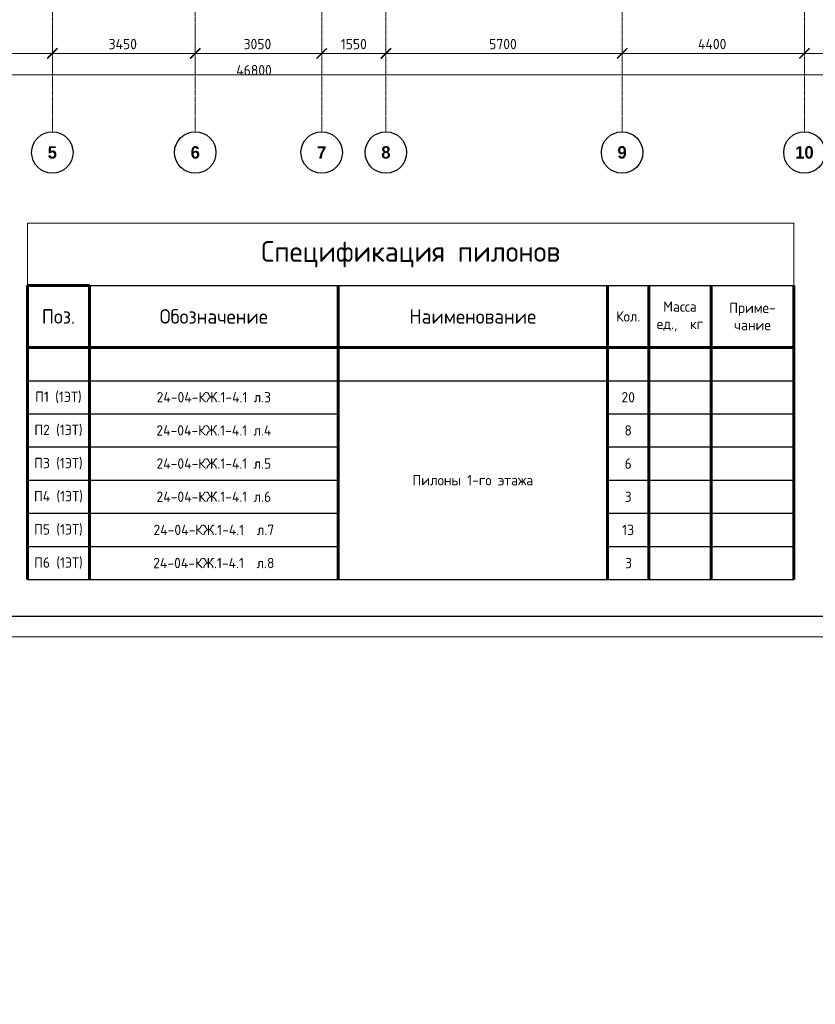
# Model space of a CAD drawing. Header units: millimetres. Extents: x 369815 to 1481759, y -423071 to -27917.
# Tile 123 of 256: x 455118 to 474319, y -149068 to -125312. Entities that reach past the tile are written whole.
import ezdxf

# ---------------------------------------------------------------- set-up
doc = ezdxf.new("R2010")
doc.units = ezdxf.units.MM
doc.linetypes.add('______5', pattern=[1100, 800, -100, 100, -100])
doc.linetypes.add('осевая', pattern=[50.8, 31.75, -6.35, 6.35, -6.35])
for name, color, linetype, lineweight in [('Выноски', 20, 'Continuous', 20), ('Оси', 40, '______5', 18), ('Основная 0.6', 142, 'Continuous', 60), ('размер', 1, 'Continuous', 25), ('РАЗМЕРЫ', 1, 'Continuous', 9), ('Текст', 7, 'Continuous', 25), ('ТОНКИЕ', 7, 'Continuous', 9)]:
    doc.layers.add(name, color=color, linetype=linetype, lineweight=lineweight)
doc.layers.add('ТОЛСТЫЕ_ОСНОВНЫЕ', color=6, linetype='Continuous')
doc.styles.add('Century Gothic', font='GOTHIC.TTF')
doc.styles.add('GOST-2.304_Type-B', font='GOST_Common.ttf')
doc.styles.add('ГОСТ', font='GOST_Common.ttf')
doc.dimstyles.new('СПДС', dxfattribs={"dimscale": 100, "dimtxt": 2.5, "dimasz": 2.5, "dimexe": 1.25, "dimexo": 0, "dimtad": 1, "dimdec": 0, "dimtxsty": 'GOST-2.304_Type-B', "dimblk": 'ARCHTICK', "dimcen": 2.5, "dimdle": 2, "dimadec": 0, "dimazin": 2, "dimtfac": 0.75, "dimtdec": 0, "dimtmove": 1, "dimatfit": 3, "dimfxl": 1, "dimtolj": 1, "dimarcsym": 1})

# ---------------------------------------------------------------- blocks, each defined once
blk = doc.blocks.new('_ArchTick')
at = {"color": 0, "linetype": 'ByBlock', "const_width": 0.15}
blk.add_lwpolyline([(-0.5, -0.5), (0.5, 0.5)], dxfattribs=at)
blk = doc.blocks.new('*D2369')
at = {"color": 0, "lineweight": -2, "transparency": 16777216}
for p, q in [((983446, -19381), (1030646, -19381)), ((983646, -19381), (983646, -19256)), ((1030446, -19495), (1030446, -19256))]:
    blk.add_line(p, q, dxfattribs=at)
at = {"layer": 'DEFPOINTS', "color": 0, "transparency": 16777216}
for p in [(983646, -19381), (1030446, -19381), (1030446, -19495)]:
    blk.add_point(p, dxfattribs=at)
at = {"color": 0, "lineweight": -2, "transparency": 16777216, "xscale": 250, "yscale": 250, "zscale": 250, "rotation": 180}
blk.add_blockref('_ArchTick', (983646, -19381), dxfattribs=at)
at = {"color": 0, "lineweight": -2, "transparency": 16777216, "xscale": 250, "yscale": 250, "zscale": 250}
blk.add_blockref('_ArchTick', (1030446, -19381), dxfattribs=at)
at = {"color": 0, "transparency": 16777216, "insert": (1001863, -19270), "char_height": 250, "width": 104166.67, "attachment_point": 5, "style": 'GOST-2.304_Type-B'}
blk.add_mtext('\\A1;46800', dxfattribs=at)
blk = doc.blocks.new('NSY101')
at = {"color": 0, "linetype": 'ByBlock', "lineweight": -2}
blk.add_circle((0, 0), 50, dxfattribs=at)
blk = doc.blocks.new('СЛОЖНЫЙ_ОБЪЕКТ_32')
at = {"layer": 'Оси', "color": 16, "linetype": 'Continuous', "lineweight": 25, "transparency": 33554687, "xscale": 9.999999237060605, "yscale": 9.999999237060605, "zscale": 9.999999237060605}
blk.add_blockref('NSY101', (18063, -43009), dxfattribs=at)
at = {"layer": 'Оси', "color": 16, "linetype": 'Continuous', "lineweight": 25, "transparency": 33554687, "insert": (18063, -43009), "char_height": 300, "width": 385, "attachment_point": 5, "style": 'Century Gothic'}
blk.add_mtext('\\A1;{\\fCentury Gothic|i0|b1;\\H300.000000;\\W1.000000;\\C16;5}\\P', dxfattribs=at)
blk = doc.blocks.new('СЛОЖНЫЙ_ОБЪЕКТ_33')
at = {"layer": 'Оси', "color": 16, "linetype": 'Continuous', "lineweight": 25, "transparency": 33554687, "xscale": 9.999999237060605, "yscale": 9.999999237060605, "zscale": 9.999999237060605}
blk.add_blockref('NSY101', (21513, -43009), dxfattribs=at)
at = {"layer": 'Оси', "color": 16, "linetype": 'Continuous', "lineweight": 25, "transparency": 33554687, "insert": (21513, -43009), "char_height": 300, "width": 385, "attachment_point": 5, "style": 'Century Gothic'}
blk.add_mtext('\\A1;{\\fCentury Gothic|i0|b1;\\H300.000000;\\W1.000000;\\C16;6}\\P', dxfattribs=at)
blk = doc.blocks.new('СЛОЖНЫЙ_ОБЪЕКТ_34')
at = {"layer": 'Оси', "color": 16, "linetype": 'Continuous', "lineweight": 25, "transparency": 33554687, "xscale": 9.999999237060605, "yscale": 9.999999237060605, "zscale": 9.999999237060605}
blk.add_blockref('NSY101', (24563, -43009), dxfattribs=at)
at = {"layer": 'Оси', "color": 16, "linetype": 'Continuous', "lineweight": 25, "transparency": 33554687, "insert": (24563, -43009), "char_height": 300, "width": 385, "attachment_point": 5, "style": 'Century Gothic'}
blk.add_mtext('\\A1;{\\fCentury Gothic|i0|b1;\\H300.000000;\\W1.000000;\\C16;7}\\P', dxfattribs=at)
blk = doc.blocks.new('СЛОЖНЫЙ_ОБЪЕКТ_35')
at = {"layer": 'Оси', "color": 16, "linetype": 'Continuous', "lineweight": 25, "transparency": 33554687, "xscale": 9.999999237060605, "yscale": 9.999999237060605, "zscale": 9.999999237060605}
blk.add_blockref('NSY101', (26113, -43009), dxfattribs=at)
at = {"layer": 'Оси', "color": 16, "linetype": 'Continuous', "lineweight": 25, "transparency": 33554687, "insert": (26113, -43009), "char_height": 300, "width": 385, "attachment_point": 5, "style": 'Century Gothic'}
blk.add_mtext('\\A1;{\\fCentury Gothic|i0|b1;\\H300.000000;\\W1.000000;\\C16;8}\\P', dxfattribs=at)
blk = doc.blocks.new('СЛОЖНЫЙ_ОБЪЕКТ_36')
at = {"layer": 'Оси', "color": 16, "linetype": 'Continuous', "lineweight": 25, "transparency": 33554687, "xscale": 9.999999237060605, "yscale": 9.999999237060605, "zscale": 9.999999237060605}
blk.add_blockref('NSY101', (31813, -43009), dxfattribs=at)
at = {"layer": 'Оси', "color": 16, "linetype": 'Continuous', "lineweight": 25, "transparency": 33554687, "insert": (31813, -43009), "char_height": 300, "width": 385, "attachment_point": 5, "style": 'Century Gothic'}
blk.add_mtext('\\A1;{\\fCentury Gothic|i0|b1;\\H300.000000;\\W1.000000;\\C16;9}\\P', dxfattribs=at)
blk = doc.blocks.new('СЛОЖНЫЙ_ОБЪЕКТ_37')
at = {"layer": 'Оси', "color": 16, "linetype": 'Continuous', "lineweight": 25, "transparency": 33554687, "xscale": 9.999999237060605, "yscale": 9.999999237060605, "zscale": 9.999999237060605}
blk.add_blockref('NSY101', (36213, -43009), dxfattribs=at)
at = {"layer": 'Оси', "color": 16, "linetype": 'Continuous', "lineweight": 25, "transparency": 33554687, "insert": (36213, -43009), "char_height": 300, "width": 620, "attachment_point": 5, "style": 'Century Gothic'}
blk.add_mtext('\\A1;{\\fCentury Gothic|i0|b1;\\H300.000000;\\W1.000000;\\C16;10}\\P', dxfattribs=at)
blk = doc.blocks.new('*D2357')
at = {"color": 0, "lineweight": -2, "transparency": 16777216}
for p, q in [((992396, -18864), (992396, -18739)), ((996996, -18864), (996996, -18739)), ((992196, -18864), (997196, -18864))]:
    blk.add_line(p, q, dxfattribs=at)
at = {"layer": 'DEFPOINTS', "color": 0, "transparency": 16777216}
for p in [(992396, -18864), (996996, -18864), (996996, -18864)]:
    blk.add_point(p, dxfattribs=at)
at = {"color": 0, "lineweight": -2, "transparency": 16777216, "xscale": 250, "yscale": 250, "zscale": 250, "rotation": 180}
blk.add_blockref('_ArchTick', (992396, -18864), dxfattribs=at)
at = {"color": 0, "lineweight": -2, "transparency": 16777216, "xscale": 250, "yscale": 250, "zscale": 250}
blk.add_blockref('_ArchTick', (996996, -18864), dxfattribs=at)
at = {"color": 0, "transparency": 16777216, "insert": (994670, -18639), "char_height": 250, "width": 83333.33, "attachment_point": 5, "style": 'GOST-2.304_Type-B'}
blk.add_mtext('\\A1;4600', dxfattribs=at)
blk = doc.blocks.new('*D2358')
at = {"color": 0, "lineweight": -2, "transparency": 16777216}
for p, q in [((996996, -18864), (996996, -18739)), ((1000446, -18864), (1000446, -18739)), ((996796, -18864), (1000646, -18864))]:
    blk.add_line(p, q, dxfattribs=at)
at = {"layer": 'DEFPOINTS', "color": 0, "transparency": 16777216}
for p in [(996996, -18864), (1000446, -18864), (1000446, -18864)]:
    blk.add_point(p, dxfattribs=at)
at = {"color": 0, "lineweight": -2, "transparency": 16777216, "xscale": 250, "yscale": 250, "zscale": 250, "rotation": 180}
blk.add_blockref('_ArchTick', (996996, -18864), dxfattribs=at)
at = {"color": 0, "lineweight": -2, "transparency": 16777216, "xscale": 250, "yscale": 250, "zscale": 250}
blk.add_blockref('_ArchTick', (1000446, -18864), dxfattribs=at)
at = {"color": 0, "transparency": 16777216, "insert": (998695, -18639), "char_height": 250, "width": 83333.33, "attachment_point": 5, "style": 'GOST-2.304_Type-B'}
blk.add_mtext('\\A1;3450', dxfattribs=at)
blk = doc.blocks.new('*D2359')
at = {"color": 0, "lineweight": -2, "transparency": 16777216}
for p, q in [((1000446, -18864), (1000446, -18739)), ((1003496, -18864), (1003496, -18739)), ((1000246, -18864), (1003696, -18864))]:
    blk.add_line(p, q, dxfattribs=at)
at = {"layer": 'DEFPOINTS', "color": 0, "transparency": 16777216}
for p in [(1000446, -18864), (1003496, -18864), (1003496, -18864)]:
    blk.add_point(p, dxfattribs=at)
at = {"color": 0, "lineweight": -2, "transparency": 16777216, "xscale": 250, "yscale": 250, "zscale": 250, "rotation": 180}
blk.add_blockref('_ArchTick', (1000446, -18864), dxfattribs=at)
at = {"color": 0, "lineweight": -2, "transparency": 16777216, "xscale": 250, "yscale": 250, "zscale": 250}
blk.add_blockref('_ArchTick', (1003496, -18864), dxfattribs=at)
at = {"color": 0, "transparency": 16777216, "insert": (1001945, -18639), "char_height": 250, "width": 83333.33, "attachment_point": 5, "style": 'GOST-2.304_Type-B'}
blk.add_mtext('\\A1;3050', dxfattribs=at)
blk = doc.blocks.new('*D2360')
at = {"color": 0, "lineweight": -2, "transparency": 16777216}
for p, q in [((1003496, -18864), (1003496, -18739)), ((1005046, -18864), (1005046, -18739)), ((1003296, -18864), (1005246, -18864))]:
    blk.add_line(p, q, dxfattribs=at)
at = {"layer": 'DEFPOINTS', "color": 0, "transparency": 16777216}
for p in [(1003496, -18864), (1005046, -18864), (1005046, -18864)]:
    blk.add_point(p, dxfattribs=at)
at = {"color": 0, "lineweight": -2, "transparency": 16777216, "xscale": 250, "yscale": 250, "zscale": 250, "rotation": 180}
blk.add_blockref('_ArchTick', (1003496, -18864), dxfattribs=at)
at = {"color": 0, "lineweight": -2, "transparency": 16777216, "xscale": 250, "yscale": 250, "zscale": 250}
blk.add_blockref('_ArchTick', (1005046, -18864), dxfattribs=at)
at = {"color": 0, "transparency": 16777216, "insert": (1004271, -18639), "char_height": 250, "width": 83333.33, "attachment_point": 5, "style": 'GOST-2.304_Type-B'}
blk.add_mtext('\\A1;1550', dxfattribs=at)
blk = doc.blocks.new('*D2361')
at = {"color": 0, "lineweight": -2, "transparency": 16777216}
for p, q in [((1005046, -18864), (1005046, -18739)), ((1010746, -18864), (1010746, -18739)), ((1004846, -18864), (1010946, -18864))]:
    blk.add_line(p, q, dxfattribs=at)
at = {"layer": 'DEFPOINTS', "color": 0, "transparency": 16777216}
for p in [(1005046, -18864), (1010746, -18864), (1010746, -18864)]:
    blk.add_point(p, dxfattribs=at)
at = {"color": 0, "lineweight": -2, "transparency": 16777216, "xscale": 250, "yscale": 250, "zscale": 250, "rotation": 180}
blk.add_blockref('_ArchTick', (1005046, -18864), dxfattribs=at)
at = {"color": 0, "lineweight": -2, "transparency": 16777216, "xscale": 250, "yscale": 250, "zscale": 250}
blk.add_blockref('_ArchTick', (1010746, -18864), dxfattribs=at)
at = {"color": 0, "transparency": 16777216, "insert": (1007870, -18639), "char_height": 250, "width": 83333.33, "attachment_point": 5, "style": 'GOST-2.304_Type-B'}
blk.add_mtext('\\A1;5700', dxfattribs=at)
blk = doc.blocks.new('*D2362')
at = {"color": 0, "lineweight": -2, "transparency": 16777216}
for p, q in [((1010746, -18864), (1010746, -18739)), ((1015146, -18864), (1015146, -18739)), ((1010546, -18864), (1015346, -18864))]:
    blk.add_line(p, q, dxfattribs=at)
at = {"layer": 'DEFPOINTS', "color": 0, "transparency": 16777216}
for p in [(1010746, -18864), (1015146, -18864), (1015146, -18864)]:
    blk.add_point(p, dxfattribs=at)
at = {"color": 0, "lineweight": -2, "transparency": 16777216, "xscale": 250, "yscale": 250, "zscale": 250, "rotation": 180}
blk.add_blockref('_ArchTick', (1010746, -18864), dxfattribs=at)
at = {"color": 0, "lineweight": -2, "transparency": 16777216, "xscale": 250, "yscale": 250, "zscale": 250}
blk.add_blockref('_ArchTick', (1015146, -18864), dxfattribs=at)
at = {"color": 0, "transparency": 16777216, "insert": (1012920, -18639), "char_height": 250, "width": 83333.33, "attachment_point": 5, "style": 'GOST-2.304_Type-B'}
blk.add_mtext('\\A1;4400', dxfattribs=at)
blk = doc.blocks.new('*D2363')
at = {"color": 0, "lineweight": -2, "transparency": 16777216}
for p, q in [((1015146, -18864), (1015146, -18739)), ((1017446, -18864), (1017446, -18739)), ((1014946, -18864), (1017646, -18864))]:
    blk.add_line(p, q, dxfattribs=at)
at = {"layer": 'DEFPOINTS', "color": 0, "transparency": 16777216}
for p in [(1015146, -18864), (1017446, -18864), (1017446, -18864)]:
    blk.add_point(p, dxfattribs=at)
at = {"color": 0, "lineweight": -2, "transparency": 16777216, "xscale": 250, "yscale": 250, "zscale": 250, "rotation": 180}
blk.add_blockref('_ArchTick', (1015146, -18864), dxfattribs=at)
at = {"color": 0, "lineweight": -2, "transparency": 16777216, "xscale": 250, "yscale": 250, "zscale": 250}
blk.add_blockref('_ArchTick', (1017446, -18864), dxfattribs=at)
at = {"color": 0, "transparency": 16777216, "insert": (1016270, -18639), "char_height": 250, "width": 83333.33, "attachment_point": 5, "style": 'GOST-2.304_Type-B'}
blk.add_mtext('\\A1;2300', dxfattribs=at)
blk = doc.blocks.new('ramka-bez-shtampa1')
at = {"layer": 'ТОЛСТЫЕ_ОСНОВНЫЕ', "color": 6}
blk.add_lwpolyline([(20, 5), (589, 5), (589, 415), (20, 415)], close=True, dxfattribs=at)
at = {"layer": 'ТОНКИЕ'}
blk.add_lwpolyline([(0, 0), (594, 0), (594, 420), (0, 420)], close=True, dxfattribs=at)
blk = doc.blocks.new('штамп кж1.1')
at = {"layer": 'Текст', "color": 7, "attachment_point": 1, "style": 'ГОСТ'}
for s, width, heights, insert, char_height in [('\\pi594.35517;{\\fTimes New Roman|b0|i0|c204|p18;\\C256;Строительство жилого комплекса со  встроенными помещениями \\P\\pi1441.86779;общественного-делового, коммерческого назначения и \\P\\pi41.3631;поликлиническим учреждением по адресу: г. Чита, ул. 1-я Коллективная}', 11543.07, [0], (411117, -81801), 250), ('\\pi389.01406;{\\fTimes New Roman|b0|i0|c204|p18;\\C256;«Жилой дом со встроенными помещениями \\P\\pi641.91601;общественно-делового и коммерческого \\P\\pi302.06381;назначения на первом этаже здания», поз. 3.1\\P}', 7000, [1500], (410844, -83331), 225)]:
    blk.add_mtext_dynamic_manual_height_columns(s, width=width, gutter_width=12.5, heights=heights, dxfattribs=dict(at, insert=insert, char_height=char_height))
blk = doc.blocks.new('*T1162')
at = {"layer": 'DEFPOINTS', "color": 8, "linetype": 'ByBlock', "lineweight": 0, "transparency": 16777216}
for p, q in [((0, 0), (18500, 0)), ((0, 0), (0, -1500)), ((18500, 0), (18500, -1500))]:
    blk.add_line(p, q, dxfattribs=at)
at = {"layer": 'Основная 0.6', "color": 0, "linetype": 'Continuous', "lineweight": 60, "transparency": 16777216}
for p, q in [((0, -1500), (1500, -1500)), ((0, -1500), (0, -8600)), ((1500, -1500), (1500, -8600)), ((7500, -1500), (7500, -8600)), ((14000, -1500), (14000, -8600)), ((15000, -1500), (15000, -8600)), ((16500, -1500), (16500, -8600)), ((18500, -1500), (18500, -8600)), ((0, -3000), (15000, -3000))]:
    blk.add_line(p, q, dxfattribs=at)
at = {"layer": 'Основная 0.6', "color": 0, "linetype": 'ByBlock', "lineweight": -2, "transparency": 16777216}
blk.add_line((1500, -1500), (18500, -1500), dxfattribs=at)
at = {"layer": 'Основная 0.6', "color": 0, "linetype": 'Continuous', "transparency": 16777216}
blk.add_line((15000, -3000), (18500, -3000), dxfattribs=at)
at = {"layer": 'Основная 0.6', "color": 0, "linetype": 'Continuous', "lineweight": -2, "transparency": 16777216}
for p, q in [((0, -3800), (1500, -3800)), ((14000, -3800), (18500, -3800)), ((0, -4600), (1500, -4600)), ((14000, -4600), (18500, -4600)), ((0, -5400), (1500, -5400)), ((14000, -5400), (18500, -5400)), ((0, -6200), (1500, -6200)), ((14000, -6200), (18500, -6200)), ((0, -7000), (1500, -7000)), ((14000, -7000), (18500, -7000)), ((0, -7800), (1500, -7800)), ((14000, -7800), (18500, -7800)), ((0, -8600), (1500, -8600)), ((14000, -8600), (18500, -8600))]:
    blk.add_line(p, q, dxfattribs=at)
at = {"layer": 'Основная 0.6', "color": 0, "lineweight": -2, "transparency": 16777216}
for p, q in [((1500, -3800), (14000, -3800)), ((1500, -4600), (7500, -4600)), ((1500, -5400), (7500, -5400)), ((1500, -6200), (7500, -6200)), ((1500, -7000), (7500, -7000)), ((1500, -7800), (7500, -7800)), ((1500, -8600), (14000, -8600))]:
    blk.add_line(p, q, dxfattribs=at)
at = {"layer": 'Основная 0.6', "color": 0, "transparency": 16777216, "attachment_point": 5, "style": 'GOST-2.304_Type-B'}
for s, insert, char_height, width in [('Спецификация пилонов', (9250, -750), 500, 18200), ('Масса\\Pед.,  кг', (15750, -2250), 250, 1200), ('Приме-\\Pчание', (17500, -2250), 250, 1700), ('Поз.', (750, -2250), 350, 1200), ('Обозначение', (4500, -2250), 350, 5700), ('Наименование', (10750, -2250), 350, 6200), ('Кол.', (14500, -2250), 250, 700), ('{\\C256;П1 (1ЭТ)}', (750, -4200), 250, 1200), ('24-04-КЖ.1-4.1 л.3', (4500, -4200), 250, 5700), ('20', (14500, -4200), 250, 700), ('{\\C256;П2 (1ЭТ)}', (750, -5000), 250, 1200), ('24-04-КЖ.1-4.1 л.4', (4500, -5000), 250, 5700), ('8', (14500, -5000), 250, 700), ('{\\C256;П3 (1ЭТ)}', (750, -5800), 250, 1200), ('24-04-КЖ.1-4.1 л.5', (4500, -5800), 250, 5700), ('6', (14500, -5800), 250, 700), ('Пилоны 1-го этажа', (10750, -6200), 250, 6200), ('{\\C256;П4 (1ЭТ)}', (750, -6600), 250, 1200), ('24-04-КЖ.1-4.1 л.6', (4500, -6600), 250, 5700), ('3', (14500, -6600), 250, 700), ('{\\C256;П5 (1ЭТ)}', (750, -7400), 250, 1200), ('24-04-КЖ.1-4.1  л.7', (4500, -7400), 250, 5700), ('13', (14500, -7400), 250, 700), ('{\\C256;П6 (1ЭТ)}', (750, -8200), 250, 1200), ('24-04-КЖ.1-4.1  л.8', (4500, -8200), 250, 5700), ('{\\T0.9;3', (14500, -8200), 250, 700)]:
    blk.add_mtext(s, dxfattribs=dict(at, insert=insert, char_height=char_height, width=width))
blk = doc.blocks.new('оси2')
at = {"layer": 'Оси', "color": 16, "linetype": 'осевая', "lineweight": 0, "ltscale": 0.5, "transparency": 33554687}
for p, q in [((996995.5, 5465.4), (996995.5, -20739.3)), ((1000445.5, 5465.4), (1000445.5, -20739.3)), ((1003495.5, 5465.4), (1003495.5, -20739.3)), ((1005045.5, 5465.4), (1005045.5, -20739.3)), ((1010745.5, 5465.4), (1010745.5, -20739.3)), ((1015145.5, 5465.4), (1015145.5, -20739.3))]:
    blk.add_line(p, q, dxfattribs=at)
at = {"layer": 'Оси', "color": 16, "linetype": 'Continuous', "lineweight": 25, "transparency": 33554687}
for name in ['СЛОЖНЫЙ_ОБЪЕКТ_32', 'СЛОЖНЫЙ_ОБЪЕКТ_33', 'СЛОЖНЫЙ_ОБЪЕКТ_34', 'СЛОЖНЫЙ_ОБЪЕКТ_35', 'СЛОЖНЫЙ_ОБЪЕКТ_36', 'СЛОЖНЫЙ_ОБЪЕКТ_37']:
    blk.add_blockref(name, (978932, 21754.4), dxfattribs=at)
for base, p1, p2, picture, middle in [((996995.5, -18864.1), (992395.5, -18864.1), (996995.5, -18864.1), '*D2357', (994670.4, -18864.1)), ((1000445.5, -18864.1), (996995.5, -18864.1), (1000445.5, -18864.1), '*D2358', (998695.4, -18864.1)), ((1003495.5, -18864.1), (1000445.5, -18864.1), (1003495.5, -18864.1), '*D2359', (1001945.4, -18864.1)), ((1005045.5, -18864.1), (1003495.5, -18864.1), (1005045.5, -18864.1), '*D2360', (1004270.5, -18864.1)), ((1010745.5, -18864.1), (1005045.5, -18864.1), (1010745.5, -18864.1), '*D2361', (1007870.4, -18864.1)), ((1015145.5, -18864.1), (1010745.5, -18864.1), (1015145.5, -18864.1), '*D2362', (1012920.4, -18864.1)), ((1017445.5, -18864.1), (1015145.5, -18864.1), (1017445.5, -18864.1), '*D2363', (1016270.4, -18864.1)), ((1030445.5, -19380.9), (983645.5, -19380.9), (1030445.5, -19495.3), '*D2369', (1001863, -19495.3))]:
    dim = blk.add_linear_dim(base=base, p1=p1, p2=p2, dimstyle='СПДС', override={"dimgap": 1})
    dim.commit()
    dim.dimension.update_dxf_attribs({"geometry": picture, "text_midpoint": middle, "dimtype": 160})

msp = doc.modelspace()

# ---------------------------------------------------------------- block references
at = {"xscale": 100, "yscale": 100, "zscale": 100}
msp.add_blockref('ramka-bez-shtampa1', (433982.1, -140202.7, 3100), dxfattribs=at)
msp.add_blockref('*T1162', (455302.9, -130221.9))
at = {"layer": 'размер'}
msp.add_blockref('штамп кж1.1', (7957.1, -53364.6), dxfattribs=at)
at = {"layer": 'РАЗМЕРЫ'}
msp.add_blockref('оси2', (-541089.5, -107261.8), dxfattribs=at)

# ---------------------------------------------------------------- texts
at = {"layer": 'Выноски'}
note = msp.add_mtext_static_columns([''] * 2, width=18679.731, gutter_width=20.2, height=0, dxfattribs=dict(at, insert=(393294.8, -99507.3), char_height=250, attachment_point=1, style='ГОСТ'))
for column, words in zip([note] + note.columns.linked_columns, ['\\pi1500;{\\H2x;Общие указания:}\\P1.^IРабочая документация разработана в соответствии с заданием на проектирование, требованиями {\\H3x; }действующих технических регламентов, стандартов, сводов правил и других документов, содержащих установленные {\\H1.16667x; }требования.{\\H1.77778x; }\\P2.^IРабочая документация выполнена в соответствии со следующими нормативными и техническими {\\H1.57407x; }документами:{\\H1.64198x; }\\P-^IСП 20.13330.2016 "Нагрузки и воздействия";{\\H1.61934x; }\\P-^IСП 63.13330.2018 "Бетонные и железобетонные конструкции. Основные положения";{\\H1.62689x; }\\P-^IСП 70.13330.2012 "Несущие и ограждающие конструкции".{\\H1.62437x; }\\P4.^IЗа относительную отметку 0,000 принята отметка чистого пола первого этажа, соответствующая {\\H1.62521x; }абсолютной отметке 648,00 в Балтийской системе высот.{\\H1.62493x; }\\P{\\fISOCPEUR|b0|i0|c204|p34;5.^IПеречень видов работ, для которых необходимо составлять акты освидетельствования скрытых \\H1.62502x; \\H0.61538x;работ:\\H1.62499x; \\H0.61539x;\\P-^Iсоответствие арматуры (длина, диаметры, распределение по площади элементов, количество и т.д.), \\H1.725x; \\H0.57971x;закладных деталей рабочим чертежам;\\H1.67917x; \\H0.59553x;\\P-^Iустройство и армирование монолитных стен;\\H1.60694x; \\H0.6223x;\\P-^Iосвидетельствование опалубки перед бетонированием;\\H1.63102x; \\H0.61311x;\\P-^Iотбор контрольных проб бетона;\\H1.62299x; \\H0.61615x;\\P-^Iсоответствие законченных железобетонных конструкций проекту с отображением качества работ;\\H1.62567x; \\H0.61513x;\\P-^Iустройство монолитных конструкций, выполняемых в зимнее время;\\H1.62478x; \\H0.61547x;\\P\\fISOCPEUR|b0|i0|c0|p34;6.^I\\fISOCPEUR|b0|i0|c204|p34;Запрещается выполнение последующих работ при отсутствии актов освидетельствования \\H1.62507x; \\H0.61536x;предшествующих скрытых работ во всех случаях.\\H1.62498x; \\H0.61539x;\\P\\fISOCPEUR|b0|i0|c0|p34;7.^I\\fISOCPEUR|b0|i0|c204|p34;Арматура класса А240 и А500С по ГОСТ 34028-2016, материал монолитных конструкций - бетон \\H1.62501x; \\H0.61538x;тяжелый класса В25 по ГОСТ 26633-2015.\\H1.625x; \\H0.61539x;\\P\\fISOCPEUR|b0|i0|c0|p34;8.^I\\fISOCPEUR|b0|i0|c204|p34;Работы по бетонированию монолитных конструкций вести в соответствии со СП 70.13330.2012 \\H1.625x; \\H0.61538x;"Несущие и ограждающие конструкции".\\H1.625x; \\H0.61538x;\\P\\fISOCPEUR|b0|i0|c0|p34;9.^I\\fISOCPEUR|b0|i0|c204|p34;Все строительно-монтажные работы необходимо выполнять в соответствии со СНиП 12-03-2001 \\H1.625x; \\H0.61538x;"Безопасность труда в строительстве. Часть 1. Общие требования.", Безопасность труда в строительстве. Часть \\H1.625x; \\H0.61538x;2. Строительное производство". Строительство здания должно производиться в соответствии с проектом \\H1.625x; \\H0.61538x;производства работ (ППР).\\H1.725x; \\H0.57971x;\\P\\fISOCPEUR|b0|i0|c0|p34;10.^I\\fISOCPEUR|b0|i0|c204|p34;При отсутствии ППР производство строительно-монтажных работ запрещается.\\H1.67917x; \\H0.59553x;\\P\\fISOCPEUR|b0|i0|c0|p34;11.^I\\fISOCPEUR|b0|i0|c204|p34;Бетон следует укладывать в бетонные конструкции горизонтальными слоями одинаковой толщины без \\H1.60694x; \\H0.6223x;разрывов, с последовательным направлением укладки в одну сторону во всех слоях.\\H1.63102x; \\H0.61311x;\\P\\fISOCPEUR|b0|i0|c0|p34;12.^I\\fISOCPEUR|b0|i0|c204|p34;В начальный период твердения бетон необходимо защищать от попадания атмосферных осадков или \\H1.62299x; \\H0.61615x;потерь влаги.\\H1.62567x; \\H0.61513x;\\P\\fISOCPEUR|b0|i0|c0|p34;13.^I\\fISOCPEUR|b0|i0|c204|p34;Уход за свежеуложенным бетоном начинать сразу после укладки бетонной смеси и осуществлять до \\H1.62478x; \\H0.61547x;достижения прочности бетона не менее 70% от проектной.\\H1.62507x; \\H0.61536x;\\P\\fISOCPEUR|b0|i0|c0|p34;14.^I\\fISOCPEUR|b0|i0|c204|p34;Проект рассчитан на производство работ в период положительных температур. В случае выполнения \\H1.62498x; \\H0.61539x;работ при отрицательных температурах необходимо выполнять требования СНиП часть 3 по производству работ \\H1.62501x; \\H0.61538x;и ППР.\\H1.625x; \\H0.61539x;\\P\\fISOCPEUR|b0|i0|c0|p34;15.^I\\fISOCPEUR|b0|i0|c204|p34;При минимальной температуре воздуха до минус 15°С допускается:\\H1.625x; \\H0.61538x;\\P-^Iвыдерживание бетона в конструкции методом термоса, при предварительном разогреве бетонной \\H1.625x; \\H0.61538x;смеси, \\H1.625x; \\H0.61538x;\\P-^Iфорсированный электроразогрев бетона в конструкции с повторным уплотнением.\\H1.625x; \\H0.61538x;\\PПри минимальной температуре воздуха до минус 25°С допускается:\\H1.625x; \\H0.61538x;\\P-^Iобогрев бетона в греющей опалубке с помощью низкотемпературных электронагревателей,\\H1.625x; \\H0.61538x;\\P-^Iэлектродный сквозной прогреб бетона,\\H1.625x; \\H0.61538x;\\P-^Iэлектрообогрев с помощью греющего провода.\\H1.625x; \\H0.61538x;\\P}16.^IЗаполнителем для бетона служит щебень твердых пород, наибольшая фракция щебня не должна превышать {\\H1.625x; }40мм.{\\H1.625x; }\\P17.^IВ процессе бетонирования обеспечить соблюдение защитных слоев и мест положения рабочей арматуры {\\H1.625x; }согласно проекту. Величина защитного слоя продольной рабочей арматуры у боковых граней стен монолитных {\\H1.625x; }участков должны быть не менее 20мм и не менее диаметра продольной рабочей арматуры конструкции, величина {\\H1.625x; }защитного слоя поперечной арматуры - не менее 10мм. {\\H1.625x; }\\P\\pi0;             18.Крестовые соединения стержней продольной и поперечной арматуры, соединение стержней продольной {\\H1.625x; }арматуры по длине выполнить вязкой отожженой проволокой диаметром 2,0-3,0мм.{\\H1.625x; }\\P\\pi1500;{\\H1.625x; }', '']):
    column.text = words
at = {"layer": 'Выноски', "color": 240, "true_color": 0xed1f24, "insert": (412493.7, -132583.8), "char_height": 250, "width": 18219.66, "attachment_point": 1, "style": 'ГОСТ'}
msp.add_mtext('\\pi-500,l500;В выделенной области представлена замененная ( актуальная) версия. Содержание изменения см. в листе разрешения на внесение изменений{\\H1.025x; }', dxfattribs=at)
at = {"layer": 'Текст', "color": 7, "attachment_point": 1, "style": 'ГОСТ'}
for s, width, heights, insert, char_height in [('\\pi3500;\\P\\pi2532.19697;Общие даные{\\H1.83333x; }', 7000, [1500], (418815.4, -137998.9), 250), ('\\pi594.35517;{\\fTimes New Roman|b0|i0|c204|p18;\\C256;Строительство жилого комплекса со  встроенными помещениями \\P\\pi1441.86779;общественного-делового, коммерческого назначения и \\P\\pi41.3631;поликлиническим учреждением по адресу: г. Чита, ул. 1-я Коллективная}', 11543.072, [0], (385358.2, -144599.1), 250), ('\\pi594.35517;{\\fTimes New Roman|b0|i0|c204|p18;\\C256;Строительство жилого комплекса со  встроенными помещениями \\P\\pi1441.86779;общественного-делового, коммерческого назначения и \\P\\pi41.3631;поликлиническим учреждением по адресу: г. Чита, ул. 1-я Коллективная}', 11543.072, [0], (417570.6, -145367.8), 250), ('\\pi389.01406;{\\fTimes New Roman|b0|i0|c204|p18;\\C256;«Жилой дом со встроенными помещениями \\P\\pi641.91601;общественно-делового и коммерческого \\P\\pi302.06381;назначения на первом этаже здания», поз. 3.1\\P}', 7000, [1500], (385084.7, -146128.6), 225), ('\\pi389.01406;{\\fTimes New Roman|b0|i0|c204|p18;\\C256;«Жилой дом со встроенными помещениями \\P\\pi641.91601;общественно-делового и коммерческого \\P\\pi302.06381;назначения на первом этаже здания», поз. 3.1\\P}', 7000, [1500], (417297, -146897.3), 225)]:
    msp.add_mtext_dynamic_manual_height_columns(s, width=width, gutter_width=12.5, heights=heights, dxfattribs=dict(at, insert=insert, char_height=char_height))

doc.saveas('drawing.dxf')
